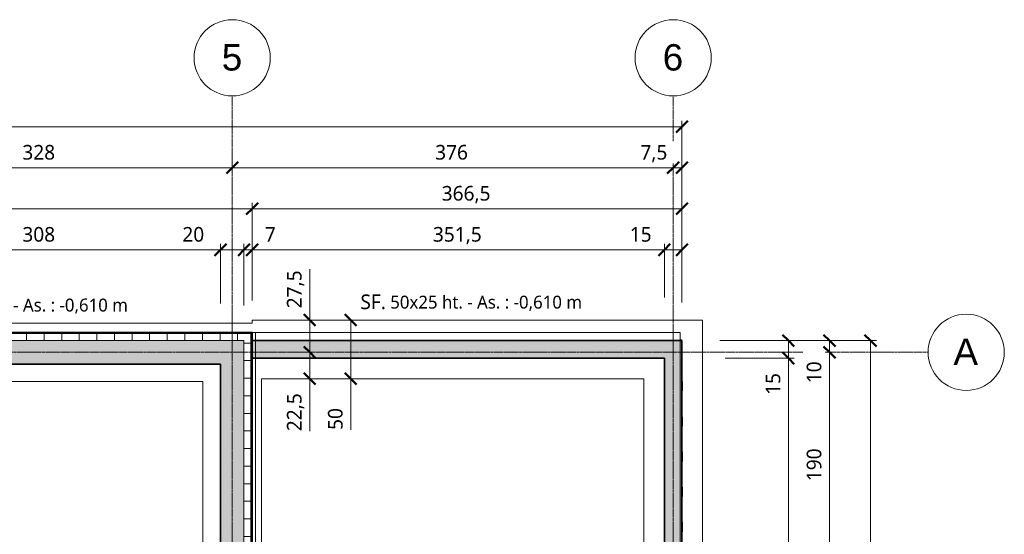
# Model space of a CAD drawing. Header units: millimetres. Extents: x -71430 to 44598, y -31313 to 11233.
# Tile 11 of 14: x -55108 to -46712, y -18581 to -14191. Entities that reach past the tile are written whole.
import ezdxf

# ---------------------------------------------------------------- set-up
doc = ezdxf.new("R2010")
doc.units = ezdxf.units.MM
doc.linetypes.add('Ligne de quadrillage', pattern=[22.225, 12.7, -3.175, 3.175, -3.175])
for name, color, linetype, lineweight in [('A-ANNO-DIMS', 211, 'Continuous', 9), ('A-ANNO-DIMS-50', 211, 'Continuous', 9), ('A-DETL-MBND', 5, 'Continuous', 18), ('A-ROOF', 132, 'Continuous', 18), ('A-WALL', 113, 'Continuous', 18), ('A-WALL-PATT', 111, 'Continuous', 35), ('S-BEAM', 12, 'Continuous', 18), ('S-COLS', 52, 'Continuous', 18), ('S-FNDN-IDEN', 2, 'Continuous', 9), ('S-GRID', 1, 'Continuous', 9), ('S-GRID-IDEN', 1, 'Continuous', 9)]:
    doc.layers.add(name, color=color, linetype=linetype, lineweight=lineweight)
doc.styles.add('Arial', font='arial.ttf', dxfattribs={"height": 225})
doc.styles.add('Roboto', font='txt', dxfattribs={"height": 125})
doc.styles.add('Roboto_2', font='txt', dxfattribs={"height": 110})
doc.styles.add('Roboto_B', font='txt', dxfattribs={"height": 125})
doc.dimstyles.new('Diagonale_-_Arial_2_5_mm', dxfattribs={"dimscale": 304.8, "dimtxt": 131.342559, "dimasz": 0.328084, "dimexe": 0.164042, "dimexo": 0.246063, "dimgap": 0.082021, "dimtad": 1, "dimdec": 1, "dimlfac": 0.1, "dimrnd": 0.1, "dimdsep": 46, "dimtxsty": 'Roboto', "dimblk1": 'OBLIQUE', "dimblk2": 'OBLIQUE', "dimsah": 1, "dimcen": 0.09, "dimazin": 0, "dimtfac": 1, "dimtdec": 4, "dimtix": 1, "dimtmove": 1, "dimatfit": 3, "dimfxl": 1, "dimtvp": 1, "dimtfill": 1, "dimtolj": 1, "dimtzin": 0, "dimarcsym": 2})
doc.dimstyles.new('Diagonale_-_Arial_2_5_mm_1', dxfattribs={"dimscale": 304.8, "dimtxt": 131.342559, "dimasz": 0.328084, "dimexe": 0.164042, "dimexo": 0.246063, "dimgap": 0.082021, "dimtad": 1, "dimdec": 1, "dimlfac": 0.1, "dimrnd": 0.1, "dimdsep": 46, "dimtxsty": 'Roboto', "dimblk1": 'OBLIQUE', "dimblk2": 'OBLIQUE', "dimsah": 1, "dimcen": 0.09, "dimazin": 0, "dimtfac": 1, "dimtdec": 4, "dimtix": 1, "dimtmove": 0, "dimatfit": 3, "dimfxl": 1, "dimtvp": 1, "dimtfill": 1, "dimtolj": 1, "dimtzin": 0, "dimarcsym": 2})
pattern_1 = [(0, (0, 0), (406.4, 101.6), [16.764, -288.036, 16.764, -288.036, -1625.6]), (0, (0, 0), (406.4, 101.6), [-609.6, 16.764, -592.836, 16.764, -288.036, -711.2]), (0, (0, 0), (406.4, 101.6), [-1524, 16.764, -186.436, 16.764, -491.236]), (120, (152.4, 50.8), (-291.18818, 301.15272), [16.764, -288.036, 16.764, -288.036, -1625.6]), (120, (152.4, 50.8), (-291.18818, 301.15272), [-609.6, 16.764, -592.836, 16.764, -288.036, -711.2]), (120, (152.4, 50.8), (-291.18818, 301.15272), [-1524, 16.764, -186.436, 16.764, -491.236]), (240, (203.2, 254), (-115.21182, -402.75272), [16.764, -288.036, 16.764, -288.036, -1625.6]), (240, (203.2, 254), (-115.21182, -402.75272), [-609.6, 16.764, -592.836, 16.764, -288.036, -711.2]), (240, (203.2, 254), (-115.21182, -402.75272), [-1524, 16.764, -186.436, 16.764, -491.236])]
pattern_2 = [(0, (0, 0), (0, 150), []), (90, (0, 0), (-150, 9e-15), [])]

# ---------------------------------------------------------------- blocks, each defined once
blk = doc.blocks.new('Quadrillage - Extrémité de la ligne de quadrillage - Cercle-11506-Fondation B_O_')
at = {"layer": 'S-GRID-IDEN'}
blk.add_circle((0, 0), 6.5, dxfattribs=at)
blk = doc.blocks.new('DIMBLOCK5-Fondation B_O_')
at = {"layer": 'A-ANNO-DIMS-50', "lineweight": 50}
for p, q in [((-56575.9, -15454.4), (-56525.9, -15404.4)), ((-53295.9, -15454.4), (-53245.9, -15404.4)), ((-56575.9, -15454.4), (-56625.9, -15504.4)), ((-53295.9, -15454.4), (-53345.9, -15504.4))]:
    blk.add_line(p, q, dxfattribs=at)
at = {"layer": 'A-ANNO-DIMS-50'}
for p, q in [((-56575.9, -15454.4), (-56575.9, -15404.4)), ((-53295.9, -15454.4), (-53295.9, -15404.4)), ((-56575.9, -15454.4), (-53295.9, -15454.4)), ((-56575.9, -15454.4), (-56575.9, -15458.7)), ((-53295.9, -15454.4), (-53295.9, -15458.7))]:
    blk.add_line(p, q, dxfattribs=at)
at = {"layer": 'A-ANNO-DIMS-50', "color": 0, "insert": (-55085.2, -15259.9), "char_height": 125, "width": 358.438, "attachment_point": 1, "line_spacing_factor": 1.016846, "style": 'Roboto', "bg_fill": 3, "box_fill_scale": 1.25, "bg_fill_color": 256, "bg_fill_true_color": 13158600, "bg_fill_transparency": 0}
blk.add_mtext('328', dxfattribs=at)
blk = doc.blocks.new('_Oblique')
at = {"color": 0, "linetype": 'ByBlock', "lineweight": -2}
blk.add_line((-0.5, -0.5), (0.5, 0.5), dxfattribs=at)
blk = doc.blocks.new('DIMBLOCK6-Fondation B_O_')
at = {"layer": 'A-ANNO-DIMS-50', "lineweight": 50}
for p, q in [((-53295.9, -15454.4), (-53245.9, -15404.4)), ((-49535.9, -15454.4), (-49485.9, -15404.4)), ((-53295.9, -15454.4), (-53345.9, -15504.4)), ((-49535.9, -15454.4), (-49585.9, -15504.4))]:
    blk.add_line(p, q, dxfattribs=at)
at = {"layer": 'A-ANNO-DIMS-50'}
for p, q in [((-53295.9, -15454.4), (-53295.9, -15404.4)), ((-49535.9, -15454.4), (-49535.9, -15404.4)), ((-53295.9, -15454.4), (-49535.9, -15454.4)), ((-53295.9, -15454.4), (-53295.9, -15458.7)), ((-49535.9, -15454.4), (-49535.9, -15458.7))]:
    blk.add_line(p, q, dxfattribs=at)
at = {"layer": 'A-ANNO-DIMS-50', "color": 0, "insert": (-51565.2, -15259.9), "char_height": 125, "width": 358.438, "attachment_point": 1, "line_spacing_factor": 1.016846, "style": 'Roboto', "bg_fill": 3, "box_fill_scale": 1.25, "bg_fill_color": 256, "bg_fill_true_color": 13158600, "bg_fill_transparency": 0}
blk.add_mtext('376', dxfattribs=at)
blk = doc.blocks.new('DIMBLOCK7-Fondation B_O_')
at = {"layer": 'A-ANNO-DIMS-50', "lineweight": 50}
for p, q in [((-49535.9, -15454.4), (-49485.9, -15404.4)), ((-49460.9, -15454.4), (-49410.9, -15404.4)), ((-49535.9, -15454.4), (-49585.9, -15504.4)), ((-49460.9, -15454.4), (-49510.9, -15504.4))]:
    blk.add_line(p, q, dxfattribs=at)
at = {"layer": 'A-ANNO-DIMS-50'}
for p, q in [((-49535.9, -15454.4), (-49535.9, -15404.4)), ((-49460.9, -15454.4), (-49460.9, -15404.4)), ((-49815.3, -15454.4), (-49582.2, -15454.4)), ((-49582.2, -15454.4), (-49498.4, -15454.4)), ((-49535.9, -15454.4), (-49460.9, -15454.4)), ((-49535.9, -15454.4), (-49535.9, -15458.7)), ((-49460.9, -15454.4), (-49460.9, -16605.2))]:
    blk.add_line(p, q, dxfattribs=at)
at = {"layer": 'A-ANNO-DIMS-50', "color": 0, "insert": (-49815.3, -15259.9), "char_height": 125, "width": 279.633, "attachment_point": 1, "line_spacing_factor": 1.016846, "style": 'Roboto', "bg_fill": 3, "box_fill_scale": 1.25, "bg_fill_color": 256, "bg_fill_true_color": 13158600, "bg_fill_transparency": 0}
blk.add_mtext('7,5', dxfattribs=at)
blk = doc.blocks.new('DIMBLOCK8-Fondation B_O_')
at = {"layer": 'A-ANNO-DIMS-50'}
for p, q in [((-48203.1, -16928.8), (-49137.3, -16928.8)), ((-48203.1, -16928.8), (-48203.1, -17028.8)), ((-48203.1, -16928.8), (-48153.1, -16928.8)), ((-48203.1, -17028.8), (-48207.4, -17028.8)), ((-48203.1, -17093.2), (-48203.1, -16978.8)), ((-48203.1, -17028.8), (-48153.1, -17028.8)), ((-48203.1, -17292.4), (-48203.1, -17093.2))]:
    blk.add_line(p, q, dxfattribs=at)
at = {"layer": 'A-ANNO-DIMS-50', "lineweight": 50}
for p, q in [((-48203.1, -16928.8), (-48253.1, -16878.8)), ((-48203.1, -16928.8), (-48153.1, -16978.8)), ((-48203.1, -17028.8), (-48253.1, -16978.8)), ((-48203.1, -17028.8), (-48153.1, -17078.8))]:
    blk.add_line(p, q, dxfattribs=at)
at = {"layer": 'A-ANNO-DIMS-50', "color": 0, "insert": (-48397.6, -17292.4), "char_height": 125, "width": 238.959, "attachment_point": 1, "rotation": 90, "line_spacing_factor": 1.016846, "style": 'Roboto', "bg_fill": 3, "box_fill_scale": 1.25, "bg_fill_color": 256, "bg_fill_true_color": 13158600, "bg_fill_transparency": 0}
blk.add_mtext('10', dxfattribs=at)
blk = doc.blocks.new('DIMBLOCK9-Fondation B_O_')
at = {"layer": 'A-ANNO-DIMS-50', "lineweight": 50}
for p, q in [((-48203.1, -17028.8), (-48253.1, -16978.8)), ((-48203.1, -17028.8), (-48153.1, -17078.8)), ((-48203.1, -18928.8), (-48253.1, -18878.8)), ((-48203.1, -18928.8), (-48153.1, -18978.8))]:
    blk.add_line(p, q, dxfattribs=at)
at = {"layer": 'A-ANNO-DIMS-50'}
for p, q in [((-48203.1, -17028.8), (-48207.4, -17028.8)), ((-48203.1, -17028.8), (-48203.1, -18928.8)), ((-48203.1, -17028.8), (-48153.1, -17028.8)), ((-48203.1, -18928.8), (-48207.4, -18928.8)), ((-48203.1, -18928.8), (-48153.1, -18928.8))]:
    blk.add_line(p, q, dxfattribs=at)
at = {"layer": 'A-ANNO-DIMS-50', "color": 0, "insert": (-48397.6, -18128.1), "char_height": 125, "width": 358.438, "attachment_point": 1, "rotation": 90, "line_spacing_factor": 1.016846, "style": 'Roboto', "bg_fill": 3, "box_fill_scale": 1.25, "bg_fill_color": 256, "bg_fill_true_color": 13158600, "bg_fill_transparency": 0}
blk.add_mtext('190', dxfattribs=at)
blk = doc.blocks.new('DIMBLOCK13-Fondation B_O_')
at = {"layer": 'A-ANNO-DIMS-50'}
for p, q in [((-47853.1, -16928.8), (-49137.3, -16928.8)), ((-47853.1, -27558.8), (-47853.1, -16928.8)), ((-47853.1, -16928.8), (-47803.1, -16928.8)), ((-47853.1, -27558.8), (-49137.3, -27558.8)), ((-47853.1, -27558.8), (-47803.1, -27558.8))]:
    blk.add_line(p, q, dxfattribs=at)
at = {"layer": 'A-ANNO-DIMS-50', "lineweight": 50}
for p, q in [((-47853.1, -16928.8), (-47903.1, -16878.8)), ((-47853.1, -16928.8), (-47803.1, -16978.8)), ((-47853.1, -27558.8), (-47903.1, -27508.8)), ((-47853.1, -27558.8), (-47803.1, -27608.8))]:
    blk.add_line(p, q, dxfattribs=at)
at = {"layer": 'A-ANNO-DIMS-50', "color": 0, "insert": (-48047.6, -22442.9), "char_height": 125, "width": 477.917, "attachment_point": 1, "rotation": 90, "line_spacing_factor": 1.016846, "style": 'Roboto', "bg_fill": 3, "box_fill_scale": 1.25, "bg_fill_color": 256, "bg_fill_true_color": 13158600, "bg_fill_transparency": 0}
blk.add_mtext('1063', dxfattribs=at)
blk = doc.blocks.new('DIMBLOCK14-Fondation B_O_')
at = {"layer": 'A-ANNO-DIMS-50'}
for p, q in [((-48553.1, -16928.8), (-49137.3, -16928.8)), ((-48553.1, -16928.8), (-48553.1, -17078.8)), ((-48553.1, -16928.8), (-48503.1, -16928.8)), ((-48553.1, -17192.8), (-48553.1, -17003.8)), ((-48553.1, -17078.8), (-49093.3, -17078.8)), ((-48553.1, -17078.8), (-48503.1, -17078.8)), ((-48553.1, -17391.9), (-48553.1, -17192.8))]:
    blk.add_line(p, q, dxfattribs=at)
at = {"layer": 'A-ANNO-DIMS-50', "lineweight": 50}
for p, q in [((-48553.1, -16928.8), (-48603.1, -16878.8)), ((-48553.1, -16928.8), (-48503.1, -16978.8)), ((-48553.1, -17078.8), (-48603.1, -17028.8)), ((-48553.1, -17078.8), (-48503.1, -17128.8))]:
    blk.add_line(p, q, dxfattribs=at)
at = {"layer": 'A-ANNO-DIMS-50', "color": 0, "insert": (-48747.6, -17391.9), "char_height": 125, "width": 238.959, "attachment_point": 1, "rotation": 90, "line_spacing_factor": 1.016846, "style": 'Roboto', "bg_fill": 3, "box_fill_scale": 1.25, "bg_fill_color": 256, "bg_fill_true_color": 13158600, "bg_fill_transparency": 0}
blk.add_mtext('15', dxfattribs=at)
blk = doc.blocks.new('DIMBLOCK15-Fondation B_O_')
at = {"layer": 'A-ANNO-DIMS-50', "lineweight": 50}
for p, q in [((-48553.1, -17078.8), (-48603.1, -17028.8)), ((-48553.1, -17078.8), (-48503.1, -17128.8)), ((-48553.1, -27558.8), (-48603.1, -27508.8)), ((-48553.1, -27558.8), (-48503.1, -27608.8))]:
    blk.add_line(p, q, dxfattribs=at)
at = {"layer": 'A-ANNO-DIMS-50'}
for p, q in [((-48553.1, -17078.8), (-49093.3, -17078.8)), ((-48553.1, -17078.8), (-48553.1, -27558.8)), ((-48553.1, -17078.8), (-48503.1, -17078.8)), ((-48553.1, -27558.8), (-49137.3, -27558.8)), ((-48553.1, -27558.8), (-48503.1, -27558.8))]:
    blk.add_line(p, q, dxfattribs=at)
at = {"layer": 'A-ANNO-DIMS-50', "color": 0, "insert": (-48747.6, -22517.9), "char_height": 125, "width": 477.917, "attachment_point": 1, "rotation": 90, "line_spacing_factor": 1.016846, "style": 'Roboto', "bg_fill": 3, "box_fill_scale": 1.25, "bg_fill_color": 256, "bg_fill_true_color": 13158600, "bg_fill_transparency": 0}
blk.add_mtext('1048', dxfattribs=at)
blk = doc.blocks.new('DIMBLOCK16-Fondation B_O_')
at = {"layer": 'A-ANNO-DIMS-50', "lineweight": 50}
for p, q in [((-67955.9, -15104.4), (-68005.9, -15154.4)), ((-67955.9, -15104.4), (-67905.9, -15054.4)), ((-49460.9, -15104.4), (-49510.9, -15154.4)), ((-49460.9, -15104.4), (-49410.9, -15054.4))]:
    blk.add_line(p, q, dxfattribs=at)
at = {"layer": 'A-ANNO-DIMS-50'}
for p, q in [((-67955.9, -15104.4), (-67955.9, -15054.4)), ((-67955.9, -15104.4), (-49460.9, -15104.4)), ((-67955.9, -15104.4), (-67955.9, -16522)), ((-49460.9, -15104.4), (-49460.9, -15054.4)), ((-49460.9, -15104.4), (-49460.9, -16605.2))]:
    blk.add_line(p, q, dxfattribs=at)
at = {"layer": 'A-ANNO-DIMS-50', "color": 0, "insert": (-58974.2, -14909.9), "char_height": 125, "width": 638.071, "attachment_point": 1, "line_spacing_factor": 1.016846, "style": 'Roboto', "bg_fill": 3, "box_fill_scale": 1.25, "bg_fill_color": 256, "bg_fill_true_color": 13158600, "bg_fill_transparency": 0}
blk.add_mtext('1849,5', dxfattribs=at)
blk = doc.blocks.new('DIMBLOCK19-Fondation B_O_')
at = {"layer": 'A-ANNO-DIMS-50', "lineweight": 50}
for p, q in [((-62275.9, -15804.4), (-62225.9, -15754.4)), ((-53125.9, -15804.4), (-53075.9, -15754.4)), ((-62275.9, -15804.4), (-62325.9, -15854.4)), ((-53125.9, -15804.4), (-53175.9, -15854.4))]:
    blk.add_line(p, q, dxfattribs=at)
at = {"layer": 'A-ANNO-DIMS-50'}
for p, q in [((-62275.9, -15804.4), (-62275.9, -15754.4)), ((-53125.9, -15804.4), (-53125.9, -15754.4)), ((-62275.9, -15804.4), (-53125.9, -15804.4)), ((-62275.9, -15804.4), (-62275.9, -16587)), ((-53125.9, -15804.4), (-53125.9, -16587))]:
    blk.add_line(p, q, dxfattribs=at)
at = {"layer": 'A-ANNO-DIMS-50', "color": 0, "insert": (-57850.2, -15609.9), "char_height": 125, "width": 358.438, "attachment_point": 1, "line_spacing_factor": 1.016846, "style": 'Roboto', "bg_fill": 3, "box_fill_scale": 1.25, "bg_fill_color": 256, "bg_fill_true_color": 13158600, "bg_fill_transparency": 0}
blk.add_mtext('915', dxfattribs=at)
blk = doc.blocks.new('DIMBLOCK20-Fondation B_O_')
at = {"layer": 'A-ANNO-DIMS-50', "lineweight": 50}
for p, q in [((-53125.9, -15804.4), (-53075.9, -15754.4)), ((-49460.9, -15804.4), (-49410.9, -15754.4)), ((-53125.9, -15804.4), (-53175.9, -15854.4)), ((-49460.9, -15804.4), (-49510.9, -15854.4))]:
    blk.add_line(p, q, dxfattribs=at)
at = {"layer": 'A-ANNO-DIMS-50'}
for p, q in [((-53125.9, -15804.4), (-53125.9, -15754.4)), ((-49460.9, -15804.4), (-49460.9, -15754.4)), ((-53125.9, -15804.4), (-49460.9, -15804.4)), ((-53125.9, -15804.4), (-53125.9, -16587)), ((-49460.9, -15804.4), (-49460.9, -16605.2))]:
    blk.add_line(p, q, dxfattribs=at)
at = {"layer": 'A-ANNO-DIMS-50', "color": 0, "insert": (-51509.4, -15609.9), "char_height": 125, "width": 518.591, "attachment_point": 1, "line_spacing_factor": 1.016846, "style": 'Roboto', "bg_fill": 3, "box_fill_scale": 1.25, "bg_fill_color": 256, "bg_fill_true_color": 13158600, "bg_fill_transparency": 0}
blk.add_mtext('366,5', dxfattribs=at)
blk = doc.blocks.new('DIMBLOCK47-Fondation B_O_')
at = {"layer": 'A-ANNO-DIMS-50', "lineweight": 50}
for p, q in [((-56475.9, -16154.4), (-56425.9, -16104.4)), ((-53395.9, -16154.4), (-53345.9, -16104.4)), ((-56475.9, -16154.4), (-56525.9, -16204.4)), ((-53395.9, -16154.4), (-53445.9, -16204.4))]:
    blk.add_line(p, q, dxfattribs=at)
at = {"layer": 'A-ANNO-DIMS-50'}
for p, q in [((-56475.9, -16154.4), (-56475.9, -16104.4)), ((-53395.9, -16154.4), (-53395.9, -16104.4)), ((-56475.9, -16154.4), (-53395.9, -16154.4)), ((-56475.9, -16154.4), (-56475.9, -16611.1)), ((-53395.9, -16154.4), (-53395.9, -16611.1))]:
    blk.add_line(p, q, dxfattribs=at)
at = {"layer": 'A-ANNO-DIMS-50', "color": 0, "insert": (-55085.2, -15959.9), "char_height": 125, "width": 358.438, "attachment_point": 1, "line_spacing_factor": 1.016846, "style": 'Roboto', "bg_fill": 3, "box_fill_scale": 1.25, "bg_fill_color": 256, "bg_fill_true_color": 13158600, "bg_fill_transparency": 0}
blk.add_mtext('308', dxfattribs=at)
blk = doc.blocks.new('DIMBLOCK48-Fondation B_O_')
at = {"layer": 'A-ANNO-DIMS-50', "lineweight": 50}
for p, q in [((-53395.9, -16154.4), (-53345.9, -16104.4)), ((-53195.9, -16154.4), (-53145.9, -16104.4)), ((-53395.9, -16154.4), (-53445.9, -16204.4)), ((-53195.9, -16154.4), (-53245.9, -16204.4))]:
    blk.add_line(p, q, dxfattribs=at)
at = {"layer": 'A-ANNO-DIMS-50'}
for p, q in [((-53395.9, -16154.4), (-53395.9, -16104.4)), ((-53195.9, -16154.4), (-53195.9, -16104.4)), ((-53721, -16154.4), (-53521.9, -16154.4)), ((-53521.9, -16154.4), (-53295.9, -16154.4)), ((-53395.9, -16154.4), (-53195.9, -16154.4)), ((-53395.9, -16154.4), (-53395.9, -16611.1)), ((-53195.9, -16154.4), (-53195.9, -16629.1))]:
    blk.add_line(p, q, dxfattribs=at)
at = {"layer": 'A-ANNO-DIMS-50', "color": 0, "insert": (-53721, -15959.9), "char_height": 125, "width": 238.959, "attachment_point": 1, "line_spacing_factor": 1.016846, "style": 'Roboto', "bg_fill": 3, "box_fill_scale": 1.25, "bg_fill_color": 256, "bg_fill_true_color": 13158600, "bg_fill_transparency": 0}
blk.add_mtext('20', dxfattribs=at)
blk = doc.blocks.new('DIMBLOCK49-Fondation B_O_')
at = {"layer": 'A-ANNO-DIMS-50', "lineweight": 50}
for p, q in [((-53195.9, -16154.4), (-53145.9, -16104.4)), ((-53125.9, -16154.4), (-53075.9, -16104.4)), ((-53195.9, -16154.4), (-53245.9, -16204.4)), ((-53125.9, -16154.4), (-53175.9, -16204.4))]:
    blk.add_line(p, q, dxfattribs=at)
at = {"layer": 'A-ANNO-DIMS-50'}
for p, q in [((-53195.9, -16154.4), (-53195.9, -16104.4)), ((-53125.9, -16154.4), (-53125.9, -16104.4)), ((-53195.9, -16154.4), (-53125.9, -16154.4)), ((-53195.9, -16154.4), (-53195.9, -16629.1)), ((-53018, -16154.4), (-53160.9, -16154.4)), ((-53125.9, -16154.4), (-53125.9, -16587)), ((-52918.4, -16154.4), (-53018, -16154.4))]:
    blk.add_line(p, q, dxfattribs=at)
at = {"layer": 'A-ANNO-DIMS-50', "color": 0, "insert": (-53018, -15959.9), "char_height": 125, "width": 119.479, "attachment_point": 1, "line_spacing_factor": 1.016846, "style": 'Roboto', "bg_fill": 3, "box_fill_scale": 1.25, "bg_fill_color": 256, "bg_fill_true_color": 13158600, "bg_fill_transparency": 0}
blk.add_mtext('7', dxfattribs=at)
blk = doc.blocks.new('DIMBLOCK50-Fondation B_O_')
at = {"layer": 'A-ANNO-DIMS-50', "lineweight": 50}
for p, q in [((-53125.9, -16154.4), (-53075.9, -16104.4)), ((-49610.9, -16154.4), (-49560.9, -16104.4)), ((-53125.9, -16154.4), (-53175.9, -16204.4)), ((-49610.9, -16154.4), (-49660.9, -16204.4))]:
    blk.add_line(p, q, dxfattribs=at)
at = {"layer": 'A-ANNO-DIMS-50'}
for p, q in [((-53125.9, -16154.4), (-53125.9, -16104.4)), ((-49610.9, -16154.4), (-49610.9, -16104.4)), ((-53125.9, -16154.4), (-49610.9, -16154.4)), ((-53125.9, -16154.4), (-53125.9, -16587)), ((-49610.9, -16154.4), (-49610.9, -16561.1))]:
    blk.add_line(p, q, dxfattribs=at)
at = {"layer": 'A-ANNO-DIMS-50', "color": 0, "insert": (-51584.4, -15959.9), "char_height": 125, "width": 518.591, "attachment_point": 1, "line_spacing_factor": 1.016846, "style": 'Roboto', "bg_fill": 3, "box_fill_scale": 1.25, "bg_fill_color": 256, "bg_fill_true_color": 13158600, "bg_fill_transparency": 0}
blk.add_mtext('351,5', dxfattribs=at)
blk = doc.blocks.new('DIMBLOCK51-Fondation B_O_')
at = {"layer": 'A-ANNO-DIMS-50', "lineweight": 50}
for p, q in [((-49610.9, -16154.4), (-49560.9, -16104.4)), ((-49460.9, -16154.4), (-49410.9, -16104.4)), ((-49610.9, -16154.4), (-49660.9, -16204.4)), ((-49460.9, -16154.4), (-49510.9, -16204.4))]:
    blk.add_line(p, q, dxfattribs=at)
at = {"layer": 'A-ANNO-DIMS-50'}
for p, q in [((-49610.9, -16154.4), (-49610.9, -16104.4)), ((-49460.9, -16154.4), (-49460.9, -16104.4)), ((-49906.1, -16154.4), (-49707, -16154.4)), ((-49707, -16154.4), (-49535.9, -16154.4)), ((-49610.9, -16154.4), (-49460.9, -16154.4)), ((-49610.9, -16154.4), (-49610.9, -16561.1)), ((-49460.9, -16154.4), (-49460.9, -16605.2))]:
    blk.add_line(p, q, dxfattribs=at)
at = {"layer": 'A-ANNO-DIMS-50', "color": 0, "insert": (-49906.1, -15959.9), "char_height": 125, "width": 238.959, "attachment_point": 1, "line_spacing_factor": 1.016846, "style": 'Roboto', "bg_fill": 3, "box_fill_scale": 1.25, "bg_fill_color": 256, "bg_fill_true_color": 13158600, "bg_fill_transparency": 0}
blk.add_mtext('15', dxfattribs=at)
blk = doc.blocks.new('DIMBLOCK103-Fondation B_O_')
at = {"layer": 'A-ANNO-DIMS-50', "lineweight": 50}
for p, q in [((-52285.1, -16753.8), (-52335.1, -16703.8)), ((-52285.1, -16753.8), (-52235.1, -16803.8)), ((-52285.1, -17253.8), (-52335.1, -17203.8)), ((-52285.1, -17253.8), (-52235.1, -17303.8))]:
    blk.add_line(p, q, dxfattribs=at)
at = {"layer": 'A-ANNO-DIMS-50'}
for p, q in [((-52285.1, -16753.8), (-52335.1, -16753.8)), ((-52285.1, -17253.8), (-52285.1, -16753.8)), ((-52285.1, -16753.8), (-52280.8, -16753.8)), ((-52285.1, -17491.7), (-52285.1, -17003.8)), ((-52285.1, -17253.8), (-52335.1, -17253.8)), ((-52285.1, -17253.8), (-52280.8, -17253.8)), ((-52285.1, -17690.8), (-52285.1, -17491.7))]:
    blk.add_line(p, q, dxfattribs=at)
at = {"layer": 'A-ANNO-DIMS-50', "color": 0, "insert": (-52479.6, -17690.8), "char_height": 125, "width": 238.959, "attachment_point": 1, "rotation": 90, "line_spacing_factor": 1.016846, "style": 'Roboto', "bg_fill": 3, "box_fill_scale": 1.25, "bg_fill_color": 256, "bg_fill_true_color": 13158600, "bg_fill_transparency": 0}
blk.add_mtext('50', dxfattribs=at)
blk = doc.blocks.new('DIMBLOCK116-Fondation B_O_')
at = {"layer": 'A-ANNO-DIMS-50', "lineweight": 50}
for p, q in [((-52635.1, -17028.8), (-52685.1, -16978.8)), ((-52635.1, -17028.8), (-52585.1, -17078.8)), ((-52635.1, -17253.8), (-52685.1, -17203.8)), ((-52635.1, -17253.8), (-52585.1, -17303.8))]:
    blk.add_line(p, q, dxfattribs=at)
at = {"layer": 'A-ANNO-DIMS-50'}
for p, q in [((-52635.1, -17028.8), (-52685.1, -17028.8)), ((-52635.1, -17253.8), (-52635.1, -17028.8)), ((-52635.1, -17028.8), (-52630.8, -17028.8)), ((-52635.1, -17368.7), (-52635.1, -17141.3)), ((-52635.1, -17253.8), (-52685.1, -17253.8)), ((-52635.1, -17253.8), (-52630.8, -17253.8)), ((-52635.1, -17701.3), (-52635.1, -17368.7))]:
    blk.add_line(p, q, dxfattribs=at)
at = {"layer": 'A-ANNO-DIMS-50', "color": 0, "insert": (-52829.6, -17701.3), "char_height": 125, "width": 399.112, "attachment_point": 1, "rotation": 90, "line_spacing_factor": 1.016846, "style": 'Roboto', "bg_fill": 3, "box_fill_scale": 1.25, "bg_fill_color": 256, "bg_fill_true_color": 13158600, "bg_fill_transparency": 0}
blk.add_mtext('22,5', dxfattribs=at)
blk = doc.blocks.new('DIMBLOCK117-Fondation B_O_')
at = {"layer": 'A-ANNO-DIMS-50'}
for p, q in [((-52635.1, -16320.5), (-52635.1, -16653.1)), ((-52635.1, -16653.1), (-52635.1, -16891.3)), ((-52635.1, -16753.8), (-52685.1, -16753.8)), ((-52635.1, -17028.8), (-52635.1, -16753.8)), ((-52635.1, -16753.8), (-52630.8, -16753.8)), ((-52635.1, -17028.8), (-52685.1, -17028.8)), ((-52635.1, -17028.8), (-52630.8, -17028.8))]:
    blk.add_line(p, q, dxfattribs=at)
at = {"layer": 'A-ANNO-DIMS-50', "lineweight": 50}
for p, q in [((-52635.1, -16753.8), (-52685.1, -16703.8)), ((-52635.1, -16753.8), (-52585.1, -16803.8)), ((-52635.1, -17028.8), (-52685.1, -16978.8)), ((-52635.1, -17028.8), (-52585.1, -17078.8))]:
    blk.add_line(p, q, dxfattribs=at)
at = {"layer": 'A-ANNO-DIMS-50', "color": 0, "insert": (-52829.6, -16653.1), "char_height": 125, "width": 399.112, "attachment_point": 1, "rotation": 90, "line_spacing_factor": 1.016846, "style": 'Roboto', "bg_fill": 3, "box_fill_scale": 1.25, "bg_fill_color": 256, "bg_fill_true_color": 13158600, "bg_fill_transparency": 0}
blk.add_mtext('27,5', dxfattribs=at)

msp = doc.modelspace()

# ---------------------------------------------------------------- hatches: boundary and pattern name
at = {"layer": 'A-WALL-PATT', "lineweight": 18}
h = msp.add_hatch(dxfattribs=at)
h.set_pattern_fill('FP_1', color=256, style=0, pattern_type=2)
h.set_pattern_definition(pattern_1)
h.paths.add_polyline_path([(-53135.87, -16868.76), (-53125.87, -16858.76), (-56575.87, -16858.76), (-56575.87, -16868.76), (-53484.99, -16868.76)])
h = msp.add_hatch(dxfattribs=at)
h.set_pattern_fill('FP_2', color=256, style=0, pattern_type=2)
h.set_pattern_definition(pattern_2)
h.paths.add_polyline_path([(-53195.87, -16928.76), (-53135.87, -16868.76), (-56575.87, -16868.76), (-56575.87, -16928.76), (-53395.87, -16928.76)])
h = msp.add_hatch(dxfattribs=at)
h.set_pattern_fill('FP_2', color=256, style=0, pattern_type=2)
h.set_pattern_definition(pattern_2)
h.paths.add_polyline_path([(-53135.87, -26788.76), (-53135.87, -16868.76), (-53195.87, -16928.76), (-53195.87, -26728.76)])
h = msp.add_hatch(dxfattribs=at)
h.set_pattern_fill('FP_1', color=256, style=0, pattern_type=2)
h.set_pattern_definition(pattern_1)
h.paths.add_polyline_path([(-53125.87, -26798.76), (-53125.87, -16858.76), (-53135.87, -16868.76), (-53135.87, -26788.76)])
at = {"layer": 'A-WALL-PATT'}
for points in [[(-53484.99, -17128.76), (-53395.87, -17128.76), (-53195.87, -16928.76), (-56575.87, -16928.76), (-56575.87, -17128.76), (-54210.02, -17128.76)], [(-53195.87, -26728.76), (-53195.87, -16928.76), (-53395.87, -17128.76), (-53395.87, -26528.76)]]:
    msp.add_hatch(color=256, dxfattribs=at).paths.add_polyline_path(points)
at = {"layer": 'A-WALL-PATT', "lineweight": 18}
for points in [[(-49610.87, -17078.76), (-49610.87, -16928.76), (-53125.87, -16928.76), (-53125.87, -17078.76), (-52759.96, -17078.76)], [(-49610.87, -27558.76), (-49460.87, -27558.76), (-49460.87, -16928.76), (-49610.87, -16928.76), (-49610.87, -25471.6)]]:
    msp.add_hatch(color=256, dxfattribs=at).paths.add_polyline_path(points)

# ---------------------------------------------------------------- linework, layer by layer
at = {"layer": 'A-DETL-MBND'}
for p, q in [((-53125.87, -16778.76), (-62425.87, -16778.76)), ((-53125.87, -16778.76), (-53125.87, -16753.76)), ((-49285.87, -16753.76), (-53125.87, -16753.76)), ((-49285.87, -27718.76), (-49285.87, -16753.76)), ((-56325.87, -17278.76), (-53545.87, -17278.76)), ((-53545.87, -17278.76), (-53545.87, -26378.76)), ((-53045.87, -26503.76), (-53045.87, -17253.76)), ((-53045.87, -17253.76), (-49785.87, -17253.76)), ((-49785.87, -17253.76), (-49785.87, -26503.76))]:
    msp.add_line(p, q, dxfattribs=at)
at = {"layer": 'A-ROOF'}
for p, q in [((-67985.87, -16858.76), (-49476.22, -16858.76)), ((-53095.87, -28528.76), (-53095.87, -16858.76)), ((-49476.22, -28528.76), (-49476.22, -16858.76))]:
    msp.add_line(p, q, dxfattribs=at)
at = {"layer": 'A-WALL', "lineweight": 35}
for p, q in [((-53125.87, -16858.76), (-62345.87, -16858.76)), ((-53125.87, -26798.76), (-53125.87, -16858.76)), ((-49460.87, -16928.76), (-53125.87, -16928.76)), ((-49460.87, -27558.76), (-49460.87, -16928.76)), ((-53125.87, -17078.76), (-49610.87, -17078.76)), ((-49610.87, -17078.76), (-49610.87, -27558.76)), ((-56475.87, -17128.76), (-53395.87, -17128.76)), ((-53395.87, -17128.76), (-53395.87, -26528.76))]:
    msp.add_line(p, q, dxfattribs=at)
at = {"layer": 'A-WALL'}
for p, q in [((-53135.87, -16868.76), (-62335.87, -16868.76)), ((-53135.87, -16868.76), (-53135.87, -26788.76)), ((-53195.87, -16928.76), (-62275.87, -16928.76)), ((-53195.87, -16928.76), (-53195.87, -26728.76)), ((-49476.22, -16921.76), (-49460.87, -16921.76)), ((-49460.87, -16934.43), (-49476.22, -16934.43)), ((-49460.87, -16921.76), (-49460.87, -16928.76))]:
    msp.add_line(p, q, dxfattribs=at)
at = {"layer": 'S-BEAM'}
for p, q in [((-49476.22, -16934.43), (-49460.87, -16934.43)), ((-49460.87, -16934.43), (-49460.87, -27669.93))]:
    msp.add_line(p, q, dxfattribs=at)
at = {"layer": 'S-COLS'}
for p, q in [((-49460.87, -17278.76), (-49455.87, -17278.76)), ((-49455.87, -17278.76), (-49455.87, -17358.76)), ((-49455.87, -17358.76), (-49460.87, -17358.76)), ((-49460.87, -17578.76), (-49455.87, -17578.76)), ((-49455.87, -17578.76), (-49455.87, -17658.76)), ((-49455.87, -17658.76), (-49460.87, -17658.76)), ((-49460.87, -17878.76), (-49455.87, -17878.76)), ((-49455.87, -17878.76), (-49455.87, -17958.76)), ((-49455.87, -17958.76), (-49460.87, -17958.76)), ((-49460.87, -18178.76), (-49455.87, -18178.76)), ((-49455.87, -18178.76), (-49455.87, -18258.76)), ((-49455.87, -18258.76), (-49460.87, -18258.76)), ((-49460.87, -18478.76), (-49455.87, -18478.76)), ((-49455.87, -18478.76), (-49455.87, -18558.76)), ((-49455.87, -18558.76), (-49460.87, -18558.76))]:
    msp.add_line(p, q, dxfattribs=at)
at = {"layer": 'S-GRID', "linetype": 'Ligne de quadrillage'}
for p, q in [((-53295.87, -30662.78), (-53295.87, -14841.44)), ((-49535.87, -30662.78), (-49535.87, -14841.44)), ((-70779.85, -17028.76), (-47362.36, -17028.76))]:
    msp.add_line(p, q, dxfattribs=at)

# ---------------------------------------------------------------- block references
at = {"layer": 'S-GRID-IDEN', "xscale": 49.99999999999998, "yscale": 49.99999999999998, "zscale": 49.99999999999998}
for p in [(-53295.87, -14516.44), (-49535.87, -14516.44)]:
    msp.add_blockref('Quadrillage - Extrémité de la ligne de quadrillage - Cercle-11506-Fondation B_O_', p, dxfattribs=at)
at = {"layer": 'S-GRID-IDEN', "xscale": 49.99999999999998, "yscale": 49.99999999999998, "zscale": 49.99999999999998, "rotation": 269.9999999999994}
msp.add_blockref('Quadrillage - Extrémité de la ligne de quadrillage - Cercle-11506-Fondation B_O_', (-47037.36, -17028.76), dxfattribs=at)

# ---------------------------------------------------------------- next in the draw order: texts
at = {"layer": 'S-GRID-IDEN', "char_height": 225, "attachment_point": 1, "style": 'Arial', "bg_fill": 3, "box_fill_scale": 1.25, "bg_fill_color": 256, "bg_fill_true_color": 13158600, "bg_fill_transparency": 0}
for s, insert, width in [('5', (-53385.18, -14400.16), 212.4472), ('6', (-49625.18, -14400.16), 212.4472), ('A', (-47146.15, -16911.12), 256.54)]:
    msp.add_mtext(s, dxfattribs=dict(at, insert=insert, width=width))

# ---------------------------------------------------------------- next in the draw order: dimensions: what is measured, and where the dimension line sits
at = {"layer": 'A-ANNO-DIMS'}
dim = msp.add_linear_dim(base=(-53295.87, -15454.37), p1=(-56575.87, -15383.66), p2=(-53295.87, -15383.66), dimstyle='Diagonale_-_Arial_2_5_mm_1', override={"dimpost": '<>', "dimfxl": 3280}, dxfattribs=at)
dim.commit()
dim.dimension.update_dxf_attribs({"geometry": 'DIMBLOCK5-Fondation B_O_', "text_midpoint": (-54935.87, -15365.15)})
for base, p1, p2, override, picture, middle in [((-48203.14, -17028.76), (-49212.3, -16928.76), (-48132.43, -17028.76), {"dimpost": '<>', "dimfxl": 1084.490531}, 'DIMBLOCK8-Fondation B_O_', (-48314.3, -17172.87)), ((-52635.07, -17028.76), (-52705.78, -17253.76), (-52705.78, -17028.76), {"dimpost": '<>', "dimfxl": 225}, 'DIMBLOCK116-Fondation B_O_', (-52746.22, -17501.74))]:
    dim = msp.add_linear_dim(base=base, p1=p1, p2=p2, angle=90, dimstyle='Diagonale_-_Arial_2_5_mm', override=override, dxfattribs=at)
    dim.commit()
    dim.dimension.update_dxf_attribs({"geometry": picture, "text_midpoint": middle, "dimtype": 160, "text_rotation": 90})

# ---------------------------------------------------------------- next in the draw order: dimensions: what is measured, and where the dimension line sits
dim = msp.add_linear_dim(base=(-49535.87, -15454.37), p1=(-53295.87, -15383.66), p2=(-49535.87, -15383.66), dimstyle='Diagonale_-_Arial_2_5_mm_1', override={"dimpost": '<>', "dimfxl": 3760}, dxfattribs=at)
dim.commit()
dim.dimension.update_dxf_attribs({"geometry": 'DIMBLOCK6-Fondation B_O_', "text_midpoint": (-51415.87, -15365.15)})
dim = msp.add_linear_dim(base=(-48203.14, -18928.76), p1=(-48132.43, -17028.76), p2=(-48132.43, -18928.76), angle=90, dimstyle='Diagonale_-_Arial_2_5_mm_1', override={"dimpost": '<>', "dimfxl": 1900}, dxfattribs=at)
dim.commit()
dim.dimension.update_dxf_attribs({"geometry": 'DIMBLOCK9-Fondation B_O_', "text_midpoint": (-48292.36, -17978.76)})

# ---------------------------------------------------------------- next in the draw order: dimensions: what is measured, and where the dimension line sits
dim = msp.add_linear_dim(base=(-49460.87, -15454.37), p1=(-49535.87, -15383.66), p2=(-49460.87, -16680.19), dimstyle='Diagonale_-_Arial_2_5_mm', override={"dimpost": '<>', "dimfxl": 1298.705158}, dxfattribs=at)
dim.commit()
dim.dimension.update_dxf_attribs({"geometry": 'DIMBLOCK7-Fondation B_O_', "text_midpoint": (-49675.44, -15343.21), "dimtype": 160})
dim = msp.add_linear_dim(base=(-47853.14, -16928.76), p1=(-49212.3, -27558.76), p2=(-49212.3, -16928.76), angle=90, dimstyle='Diagonale_-_Arial_2_5_mm_1', override={"dimpost": '<>', "dimfxl": 10630}, dxfattribs=at)
dim.commit()
dim.dimension.update_dxf_attribs({"geometry": 'DIMBLOCK13-Fondation B_O_', "text_midpoint": (-47942.36, -22243.76)})

# ---------------------------------------------------------------- next in the draw order: dimensions: what is measured, and where the dimension line sits
dim = msp.add_linear_dim(base=(-49460.87, -15104.37), p1=(-67955.87, -16597.02), p2=(-49460.87, -16680.19), dimstyle='Diagonale_-_Arial_2_5_mm_1', override={"dimpost": '<>', "dimfxl": 18495.187044}, dxfattribs=at)
dim.commit()
dim.dimension.update_dxf_attribs({"geometry": 'DIMBLOCK16-Fondation B_O_', "text_midpoint": (-58708.37, -15015.15)})
dim = msp.add_linear_dim(base=(-48553.14, -17078.76), p1=(-49212.3, -16928.76), p2=(-49168.25, -17078.76), angle=90, dimstyle='Diagonale_-_Arial_2_5_mm', override={"dimpost": '<>', "dimfxl": 156.333974}, dxfattribs=at)
dim.commit()
dim.dimension.update_dxf_attribs({"geometry": 'DIMBLOCK14-Fondation B_O_', "text_midpoint": (-48664.3, -17272.44), "dimtype": 160, "text_rotation": 90})

# ---------------------------------------------------------------- next in the draw order: dimensions: what is measured, and where the dimension line sits
dim = msp.add_linear_dim(base=(-53125.87, -15804.37), p1=(-62275.87, -16662.02), p2=(-53125.87, -16662.02), dimstyle='Diagonale_-_Arial_2_5_mm_1', override={"dimpost": '<>', "dimfxl": 9150}, dxfattribs=at)
dim.commit()
dim.dimension.update_dxf_attribs({"geometry": 'DIMBLOCK19-Fondation B_O_', "text_midpoint": (-57700.87, -15715.15)})
dim = msp.add_linear_dim(base=(-48553.14, -27558.76), p1=(-49168.25, -17078.76), p2=(-49212.3, -27558.76), angle=90, dimstyle='Diagonale_-_Arial_2_5_mm_1', override={"dimpost": '<>', "dimfxl": 10480.092572}, dxfattribs=at)
dim.commit()
dim.dimension.update_dxf_attribs({"geometry": 'DIMBLOCK15-Fondation B_O_', "text_midpoint": (-48642.36, -22318.76)})

# ---------------------------------------------------------------- next in the draw order: dimensions: what is measured, and where the dimension line sits
for base, p1, p2, override, picture, middle in [((-49460.87, -15804.37), (-53125.87, -16662.02), (-49460.87, -16680.19), {"dimpost": '<>', "dimfxl": 3665.045087}, 'DIMBLOCK20-Fondation B_O_', (-51293.37, -15715.15)), ((-53395.87, -16154.37), (-56475.87, -16686.15), (-53395.87, -16686.15), {"dimpost": '<>', "dimfxl": 3080}, 'DIMBLOCK47-Fondation B_O_', (-54935.87, -16065.15))]:
    dim = msp.add_linear_dim(base=base, p1=p1, p2=p2, dimstyle='Diagonale_-_Arial_2_5_mm_1', override=override, dxfattribs=at)
    dim.commit()
    dim.dimension.update_dxf_attribs({"geometry": picture, "text_midpoint": middle})

# ---------------------------------------------------------------- next in the draw order: texts
at = {"layer": 'S-FNDN-IDEN', "insert": (-55820.37, -16570.64), "char_height": 110, "width": 2104.4297, "attachment_point": 1, "style": 'Roboto_2', "bg_fill": 3, "box_fill_scale": 1.25, "bg_fill_color": 256, "bg_fill_true_color": 13158600, "bg_fill_transparency": 0}
msp.add_mtext('50x25 ht. - As. : -0,610 m', dxfattribs=at)

# ---------------------------------------------------------------- next in the draw order: dimensions: what is measured, and where the dimension line sits
at = {"layer": 'A-ANNO-DIMS'}
dim = msp.add_linear_dim(base=(-53195.87, -16154.37), p1=(-53395.87, -16686.15), p2=(-53195.87, -16704.06), dimstyle='Diagonale_-_Arial_2_5_mm', override={"dimpost": '<>', "dimfxl": 200.800684}, dxfattribs=at)
dim.commit()
dim.dimension.update_dxf_attribs({"geometry": 'DIMBLOCK48-Fondation B_O_', "text_midpoint": (-53601.51, -16043.21), "dimtype": 160})

# ---------------------------------------------------------------- next in the draw order: dimensions: what is measured, and where the dimension line sits
dim = msp.add_linear_dim(base=(-53125.87, -16154.37), p1=(-53195.87, -16704.06), p2=(-53125.87, -16662.02), dimstyle='Diagonale_-_Arial_2_5_mm', override={"dimpost": '<>', "dimfxl": 81.656188}, dxfattribs=at)
dim.commit()
dim.dimension.update_dxf_attribs({"geometry": 'DIMBLOCK49-Fondation B_O_', "text_midpoint": (-52958.24, -16043.21), "dimtype": 160})

# ---------------------------------------------------------------- next in the draw order: dimensions: what is measured, and where the dimension line sits
dim = msp.add_linear_dim(base=(-49610.87, -16154.37), p1=(-53125.87, -16662.02), p2=(-49610.87, -16636.15), dimstyle='Diagonale_-_Arial_2_5_mm_1', override={"dimpost": '<>', "dimfxl": 3515.095196}, dxfattribs=at)
dim.commit()
dim.dimension.update_dxf_attribs({"geometry": 'DIMBLOCK50-Fondation B_O_', "text_midpoint": (-51368.37, -16065.15)})

# ---------------------------------------------------------------- next in the draw order: texts
at = {"layer": 'S-FNDN-IDEN', "insert": (-51948.37, -16545.64), "char_height": 110, "width": 2104.4297, "attachment_point": 1, "style": 'Roboto_2', "bg_fill": 3, "box_fill_scale": 1.25, "bg_fill_color": 256, "bg_fill_true_color": 13158600, "bg_fill_transparency": 0}
msp.add_mtext('50x25 ht. - As. : -0,610 m', dxfattribs=at)

# ---------------------------------------------------------------- next in the draw order: dimensions: what is measured, and where the dimension line sits
at = {"layer": 'A-ANNO-DIMS'}
dim = msp.add_linear_dim(base=(-49460.87, -16154.37), p1=(-49610.87, -16636.15), p2=(-49460.87, -16680.19), dimstyle='Diagonale_-_Arial_2_5_mm', override={"dimpost": '<>', "dimfxl": 156.333974}, dxfattribs=at)
dim.commit()
dim.dimension.update_dxf_attribs({"geometry": 'DIMBLOCK51-Fondation B_O_', "text_midpoint": (-49786.65, -16043.21), "dimtype": 160})
dim = msp.add_linear_dim(base=(-52635.07, -16753.76), p1=(-52705.78, -17028.76), p2=(-52705.78, -16753.76), angle=90, dimstyle='Diagonale_-_Arial_2_5_mm', override={"dimpost": '<>', "dimfxl": 275}, dxfattribs=at)
dim.commit()
dim.dimension.update_dxf_attribs({"geometry": 'DIMBLOCK117-Fondation B_O_', "text_midpoint": (-52746.22, -16453.51), "dimtype": 160, "text_rotation": 90})

# ---------------------------------------------------------------- next in the draw order: texts
at = {"layer": 'S-FNDN-IDEN', "insert": (-52202.87, -16535.62), "char_height": 125, "width": 308.6497, "attachment_point": 1, "style": 'Roboto_B', "bg_fill": 3, "box_fill_scale": 1.25, "bg_fill_color": 256, "bg_fill_true_color": 13158600, "bg_fill_transparency": 0}
msp.add_mtext('SF.', dxfattribs=at)

# ---------------------------------------------------------------- next in the draw order: dimensions: what is measured, and where the dimension line sits
at = {"layer": 'A-ANNO-DIMS'}
dim = msp.add_linear_dim(base=(-52285.07, -16753.76), p1=(-52355.78, -17253.76), p2=(-52355.78, -16753.76), angle=90, dimstyle='Diagonale_-_Arial_2_5_mm', override={"dimpost": '<>', "dimfxl": 500}, dxfattribs=at)
dim.commit()
dim.dimension.update_dxf_attribs({"geometry": 'DIMBLOCK103-Fondation B_O_', "text_midpoint": (-52396.22, -17571.36), "dimtype": 160, "text_rotation": 90})

doc.saveas('drawing.dxf')
